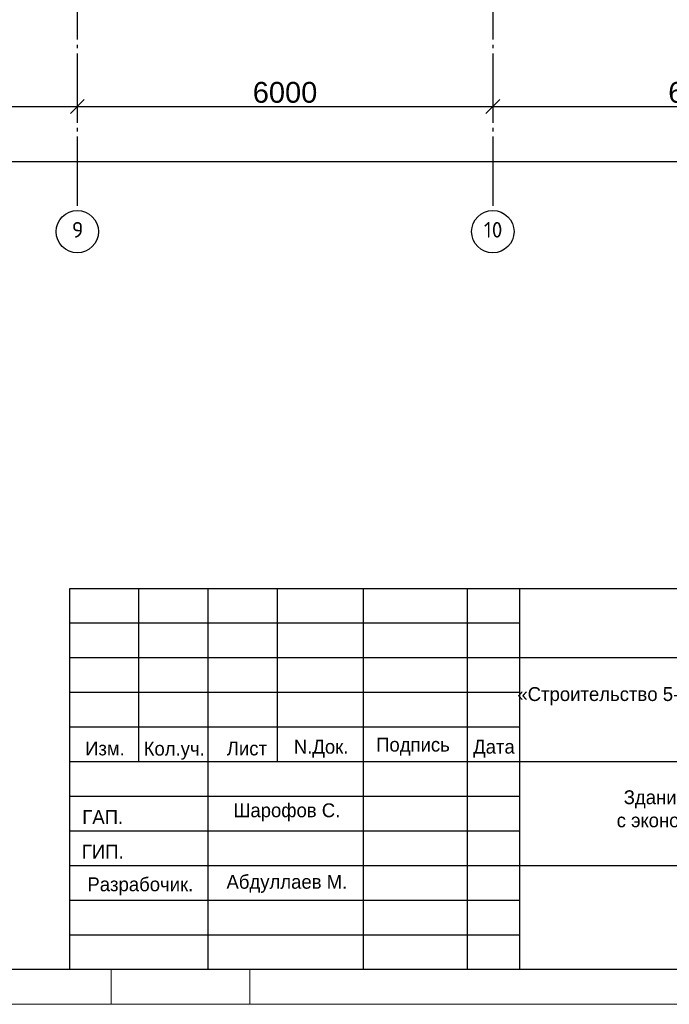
# Model space of a CAD drawing. Header units: millimetres. Extents: x -33345 to 4712671, y -3392 to 121473.
# Tile 12 of 256: x 187966 to 197347, y 44501 to 58714. Entities that reach past the tile are written whole.
import ezdxf

# ---------------------------------------------------------------- set-up
doc = ezdxf.new("R2010")
doc.units = ezdxf.units.MM
doc.linetypes.add('CENTER2', pattern=[28.575, 19.05, -3.175, 3.175, -3.175])
doc.linetypes.add('ГОСТ 2.303 5', pattern=[24, 20, -1.5, 1, -1.5])
doc.layers.add('00-Axes', color=1, linetype='CENTER2')
doc.layers.add('Lina', color=7, linetype='Continuous', lineweight=20)
doc.layers.add('Текст', color=7, linetype='Continuous', lineweight=20)
doc.styles.add('ISOCPEUR_1.00', font='isocpeui.ttf')
doc.styles.get("Standard").update_dxf_attribs({"font": 'arial.ttf'})
doc.styles.add('X-U-RW-01$0$StyleROMANS', font='GOTHIC.TTF')
doc.dimstyles.new('ISO-25$0', dxfattribs={"dimtxt": 300, "dimasz": 200, "dimexe": 100, "dimexo": 300, "dimgap": 50, "dimtad": 1, "dimdec": 0, "dimtxsty": 'Standard', "dimblk": 'OBLIQUE', "dimcen": 250, "dimadec": 0, "dimazin": 0, "dimtfac": 1, "dimtdec": 0, "dimtmove": 0, "dimatfit": 3, "dimldrblk": 'OBLIQUE', "dimfxl": 1.25, "dimarcsym": 0})

# ---------------------------------------------------------------- blocks, each defined once
blk = doc.blocks.new('_Oblique')
at = {"color": 0, "linetype": 'ByBlock', "lineweight": -2}
blk.add_line((-0.5, -0.5), (0.5, 0.5), dxfattribs=at)
blk = doc.blocks.new('*D2595')
at = {"color": 0, "lineweight": -2, "transparency": 16777216}
for p, q in [((184398, 57760), (184398, 57560)), ((188798, 57760), (188798, 57560)), ((184398, 57460), (188798, 57460))]:
    blk.add_line(p, q, dxfattribs=at)
at = {"layer": 'Defpoints', "color": 0, "transparency": 16777216}
for p in [(184398, 57460), (188798, 57460), (188798, 57460)]:
    blk.add_point(p, dxfattribs=at)
at = {"color": 0, "lineweight": -2, "transparency": 16777216, "xscale": 200, "yscale": 200, "zscale": 200, "rotation": 180}
blk.add_blockref('_Oblique', (184398, 57460), dxfattribs=at)
at = {"color": 0, "lineweight": -2, "transparency": 16777216, "xscale": 200, "yscale": 200, "zscale": 200}
blk.add_blockref('_Oblique', (188798, 57460), dxfattribs=at)
at = {"color": 0, "lineweight": 0, "transparency": 16777216, "insert": (186598, 57663), "char_height": 300, "attachment_point": 5}
blk.add_mtext('4400', dxfattribs=at)
blk = doc.blocks.new('*D2596')
at = {"color": 0, "lineweight": -2, "transparency": 16777216}
for p, q in [((188798, 57760), (188798, 57560)), ((194798, 57760), (194798, 57560)), ((188798, 57460), (194798, 57460))]:
    blk.add_line(p, q, dxfattribs=at)
at = {"layer": 'Defpoints', "color": 0, "transparency": 16777216}
for p in [(188798, 57460), (194798, 57460), (194798, 57460)]:
    blk.add_point(p, dxfattribs=at)
at = {"color": 0, "lineweight": -2, "transparency": 16777216, "xscale": 200, "yscale": 200, "zscale": 200, "rotation": 180}
blk.add_blockref('_Oblique', (188798, 57460), dxfattribs=at)
at = {"color": 0, "lineweight": -2, "transparency": 16777216, "xscale": 200, "yscale": 200, "zscale": 200}
blk.add_blockref('_Oblique', (194798, 57460), dxfattribs=at)
at = {"color": 0, "lineweight": 0, "transparency": 16777216, "insert": (191798, 57663), "char_height": 300, "attachment_point": 5}
blk.add_mtext('6000', dxfattribs=at)
blk = doc.blocks.new('*D2597')
at = {"color": 0, "lineweight": -2, "transparency": 16777216}
for p, q in [((194798, 57760), (194798, 57560)), ((200798, 57760), (200798, 57560)), ((194798, 57460), (200798, 57460))]:
    blk.add_line(p, q, dxfattribs=at)
at = {"layer": 'Defpoints', "color": 0, "transparency": 16777216}
for p in [(194798, 57460), (200798, 57460), (200798, 57460)]:
    blk.add_point(p, dxfattribs=at)
at = {"color": 0, "lineweight": -2, "transparency": 16777216, "xscale": 200, "yscale": 200, "zscale": 200, "rotation": 180}
blk.add_blockref('_Oblique', (194798, 57460), dxfattribs=at)
at = {"color": 0, "lineweight": -2, "transparency": 16777216, "xscale": 200, "yscale": 200, "zscale": 200}
blk.add_blockref('_Oblique', (200798, 57460), dxfattribs=at)
at = {"color": 0, "lineweight": 0, "transparency": 16777216, "insert": (197798, 57663), "char_height": 300, "attachment_point": 5}
blk.add_mtext('6000', dxfattribs=at)
blk = doc.blocks.new('*D2598')
at = {"color": 0, "lineweight": -2, "transparency": 16777216}
for p, q in [((141398, 56960), (141398, 56760)), ((200798, 56960), (200798, 56760)), ((200798, 56660), (141398, 56660))]:
    blk.add_line(p, q, dxfattribs=at)
at = {"layer": 'Defpoints', "color": 0, "transparency": 16777216}
for p in [(141398, 56660), (141398, 56660), (200798, 56660)]:
    blk.add_point(p, dxfattribs=at)
at = {"color": 0, "lineweight": -2, "transparency": 16777216, "xscale": 200, "yscale": 200, "zscale": 200, "rotation": 180}
blk.add_blockref('_Oblique', (141398, 56660), dxfattribs=at)
at = {"color": 0, "lineweight": -2, "transparency": 16777216, "xscale": 200, "yscale": 200, "zscale": 200}
blk.add_blockref('_Oblique', (200798, 56660), dxfattribs=at)
at = {"color": 0, "lineweight": 0, "transparency": 16777216, "insert": (171098, 56863), "char_height": 300, "attachment_point": 5}
blk.add_mtext('59400', dxfattribs=at)
blk = doc.blocks.new('awe4tD')
at = {"layer": 'Lina', "ltscale": 10}
for points in [[(-44239015, 22734378), (-44314815, 22734378), (-44314815, 22776378), (-44239015, 22776378)], [(-44255415, 22734378), (-44257415, 22734378), (-44257415, 22734878), (-44255415, 22734878)]]:
    blk.add_lwpolyline(points, close=True, dxfattribs=at)
at = {"layer": 'Lina', "lineweight": 30, "ltscale": 10}
blk.add_lwpolyline([(-44239515, 22734878), (-44312815, 22734878), (-44312815, 22775878), (-44239515, 22775878)], close=True, dxfattribs=at)
blk = doc.blocks.new('medgor')
at = {"ltscale": 25}
for p, q in [((-44011134, 22929075), (-44011134, 22934575)), ((-44010134, 22932075), (-44010134, 22934575)), ((-44009134, 22929075), (-44009134, 22934575)), ((-44008134, 22932075), (-44008134, 22934575)), ((-44006889, 22929075), (-44006889, 22934575)), ((-44005389, 22929075), (-44005389, 22934575)), ((-44004634, 22929075), (-44004634, 22934575)), ((-44004634, 22934075), (-44011134, 22934075)), ((-43992634, 22933575), (-44011134, 22933575)), ((-44004634, 22933075), (-44011134, 22933075)), ((-44004634, 22932575), (-44011134, 22932575)), ((-43992634, 22932075), (-44011134, 22932075)), ((-44004634, 22931575), (-44011134, 22931575)), ((-44004634, 22931075), (-44011134, 22931075)), ((-43992634, 22930575), (-44011134, 22930575)), ((-44004634, 22930075), (-44011134, 22930075)), ((-44004634, 22929575), (-44011134, 22929575))]:
    blk.add_line(p, q, dxfattribs=at)
blk.add_lwpolyline([(-44011134, 22934575), (-43992634, 22934575), (-43992634, 22929075), (-44011134, 22929075)], close=True, dxfattribs=at)
at = {"layer": 'Текст', "char_height": 200, "attachment_point": 8, "style": 'X-U-RW-01$0$StyleROMANS'}
for s, insert, width in [('\\pxqc;«Строительство 5-этажного административного здания Управления Департамента по борьбе с экономическими преступлениями города Ташкента»', (-43998711, 22932559), 11910.39), ('Изм.', (-44010625, 22932165), 748.42), ('Лист', (-44008575, 22932165), 748.42), ('N.Док.', (-44007503, 22932135), 748.42), ('Подпись', (-44006177, 22932165), 748.42), ('Дата', (-44005008, 22932135), 748.42), ('Кол.уч.', (-44009625, 22932105), 748.42), ('Здание Департамента по борьбе\\P с экономическими преступлениями', (-44001076, 22931070), 11910.39), ('ГАП.', (-44010657, 22931178), 748.42), ('Шарофов С.', (-44007998, 22931215), 2029.72), ('ГИП.', (-44010657, 22930678), 748.42), ('Разрабочик.', (-44010114, 22930147), 748.42), ('Абдуллаев М.', (-44007998, 22930183), 2180.46)]:
    blk.add_mtext(s, dxfattribs=dict(at, insert=insert, width=width))

msp = doc.modelspace()

# ---------------------------------------------------------------- linework, layer by layer
at = {"layer": '00-Axes', "color": 251, "linetype": 'ГОСТ 2.303 5', "ltscale": 50, "true_color": 0x636466}
for points in [[(188798.437, 81026.069), (188798.437, 55960.022)], [(194798.437, 81026.069), (194798.437, 55960.022)]]:
    msp.add_lwpolyline(points, dxfattribs=at)
at = {"layer": '00-Axes', "color": 219, "linetype": 'ByBlock', "ltscale": 100, "true_color": 0x642165}
for centre in [(188798.437, 55654.062), (194798.437, 55654.062)]:
    msp.add_circle(centre, 305.96, dxfattribs=at)

# ---------------------------------------------------------------- block references
for name, p in [('awe4tD', (44446703.28, -22689876.566)), ('medgor', (44199822.514, -22884073.497))]:
    msp.add_blockref(name, p)

# ---------------------------------------------------------------- texts
at = {"layer": '00-Axes', "color": 219, "linetype": 'ByBlock', "ltscale": 100, "true_color": 0x642165, "char_height": 226.05869, "attachment_point": 1, "style": 'ISOCPEUR_1.00'}
for s, insert in [('\\pxqc;{\\fISOCPEUR|b0|i0|c204|p34;9}', (188417.271, 55793.867)), ('\\pxqc;{\\fISOCPEUR|b0|i0|c204|p34;10}', (194417.271, 55793.867))]:
    msp.add_mtext_dynamic_manual_height_columns(s, width=772.47909, gutter_width=706.433, heights=[0], dxfattribs=dict(at, insert=insert))

# ---------------------------------------------------------------- dimensions: what is measured, and where the dimension line sits
at = {"color": 18, "lineweight": 0, "true_color": 0x000000}
for base, p1, p2, picture, middle in [((188798.437, 57460.022), (184398.437, 57460.022), (188798.437, 57460.022), '*D2595', (186598.437, 57663.194)), ((194798.437, 57460.022), (188798.437, 57460.022), (194798.437, 57460.022), '*D2596', (191798.437, 57663.194)), ((200798.437, 57460.022), (194798.437, 57460.022), (200798.437, 57460.022), '*D2597', (197798.437, 57663.194)), ((141398.437, 56660.022), (200798.437, 56660.022), (141398.437, 56660.022), '*D2598', (171098.437, 56863.194))]:
    dim = msp.add_linear_dim(base=base, p1=p1, p2=p2, dimstyle='ISO-25$0', dxfattribs=at)
    dim.commit()
    dim.dimension.update_dxf_attribs({"geometry": picture, "text_midpoint": middle})

doc.saveas('drawing.dxf')
